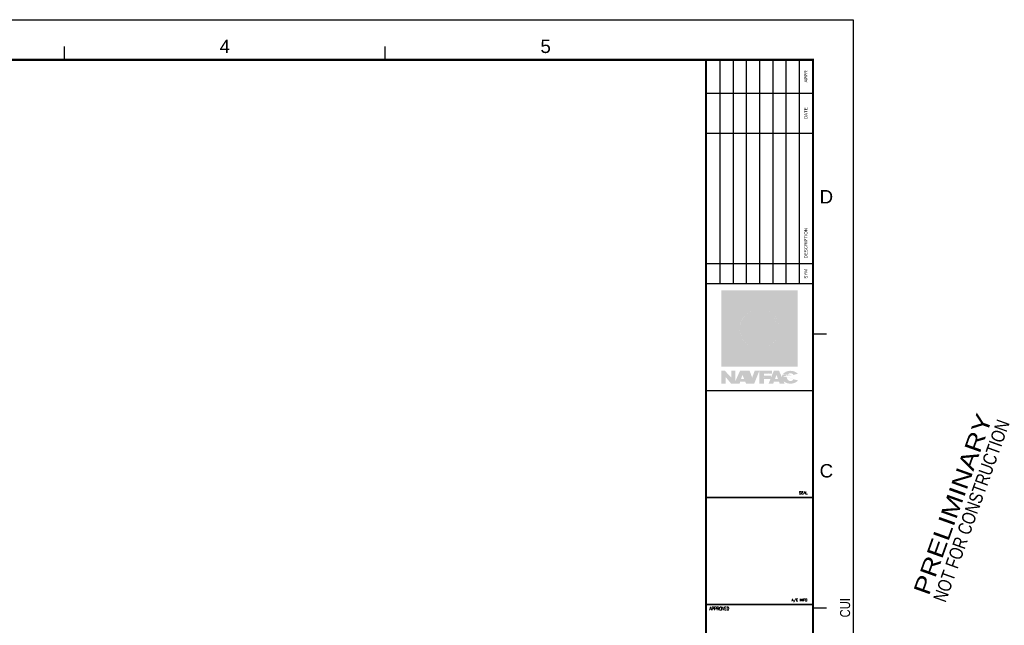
# Model space of a CAD drawing. Header units: inches. Extents: x 0 to 36.8, y 0 to 22.
# Tile 4 of 4: x 18.4 to 36.8, y 10.7 to 22. Entities that reach past the tile are written whole.
import ezdxf
from ezdxf.enums import TextEntityAlignment as Align

# ---------------------------------------------------------------- set-up
doc = ezdxf.new("R2010")
doc.units = ezdxf.units.IN
doc.header["$MEASUREMENT"] = 0
for name, color, linetype in [('G-ANNO-TTLB', 7, 'Continuous'), ('G-ANNO-TTLB-LABL', 2, 'Continuous'), ('G-ANNO-TTLB-SEAL', 150, 'Continuous')]:
    doc.layers.add(name, color=color, linetype=linetype)
doc.layers.add('G-ANNO-TTLB-CUI', color=1, linetype='Continuous', lineweight=0)
doc.layers.add('G-ANNO-TTLB-NPLT', color=2, linetype='Continuous', plot=False)
doc.layers.add('G-ANNO-TTLB-PRLM', color=251, linetype='Continuous', plot=False)
doc.styles.add('ROMANS', font='ROMANS.shx', dxfattribs={"width": 0.8})
doc.styles.add('Stamp', font='swissk.ttf', dxfattribs={"width": 0.8})
doc.styles.add('Text', font='arial.ttf', dxfattribs={"width": 0.8})

# ---------------------------------------------------------------- blocks, each defined once
blk = doc.blocks.new('NAVFAC')
at = {"layer": 'G-ANNO-TTLB-SEAL'}
h = blk.add_hatch(color=140, dxfattribs=at)
h.paths.add_polyline_path([(0.325, 0.485), (1.675, 0.485), (1.675, 1.835), (0.325, 1.835)], flags=16)
h.paths.add_polyline_path([(0.285, 0.445), (1.715, 0.445), (1.715, 1.875), (0.285, 1.875)])
edge = h.paths.add_edge_path()
edge.add_line((0, 0.445), (2.838, 0.445))
h = blk.add_hatch(color=40, dxfattribs=at)
h.paths.add_polyline_path([(0.325, 1.53), (0.325, 1.49), (0.833, 1.49, 0.268012), (0.631, 1.18), (0.325, 1.18), (0.325, 1.14), (0.631, 1.14, 0.268012), (0.833, 0.83), (0.325, 0.83), (0.325, 0.79), (0.98, 0.79), (0.98, 0.485), (1.02, 0.485), (1.02, 0.79), (1.36, 0.79), (1.36, 0.83), (1.167, 0.83, 0.268012), (1.369, 1.14), (1.675, 1.14), (1.675, 1.18), (1.369, 1.18, 0.268012), (1.167, 1.49), (1.36, 1.49), (1.36, 1.53), (1.02, 1.53), (1.02, 1.835), (0.98, 1.835), (0.98, 1.53)])
h.paths.add_polyline_path([(0.98, 1.489), (0.98, 1.18), (0.671, 1.18, -0.37912)], flags=16)
h.paths.add_polyline_path([(1.02, 1.489, -0.37912), (1.329, 1.18), (1.02, 1.18)], flags=16)
h.paths.add_polyline_path([(0.98, 1.14), (0.671, 1.14, 0.37912), (0.98, 0.831)], flags=17)
h.paths.add_polyline_path([(1.02, 1.14), (1.02, 0.831, 0.37912), (1.329, 1.14)], flags=17)
h = blk.add_hatch(color=166, dxfattribs=at)
h.paths.add_polyline_path([(0.831, 1.6, 0.055272), (0.325, 1.726), (0.325, 1.53), (0.798, 1.53, 0.019755)])
h.paths.add_polyline_path([(0.776, 1.49), (0.325, 1.49), (0.325, 1.28, -0.049243), (0.501, 1.184, 0.071138), (0.7, 1.377, -0.013278), (0.712, 1.392, 0.029969)])
h.paths.add_polyline_path([(0.325, 1.236), (0.325, 1.18), (0.433, 1.18, 0.031281)])
h.paths.add_polyline_path([(0.433, 1.14), (0.325, 1.14), (0.325, 1.084, 0.031281)])
h.paths.add_polyline_path([(0.501, 1.136, -0.049243), (0.325, 1.04), (0.325, 0.83), (0.776, 0.83, 0.029969), (0.712, 0.928, -0.013278), (0.7, 0.943, 0.071138)])
h.paths.add_polyline_path([(0.798, 0.79), (0.325, 0.79), (0.325, 0.594, 0.055272), (0.831, 0.72, 0.019755)])
h.paths.add_polyline_path([(0.98, 0.737, -0.0711), (0.325, 0.554), (0.325, 0.485), (0.98, 0.485)])
h.paths.add_polyline_path([(0.98, 0.781), (0.98, 0.79), (0.843, 0.79, -0.015048), (0.868, 0.734, 0.012843)])
h.paths.add_polyline_path([(1.675, 1.14), (1.607, 1.14, -0.053046), (1.193, 0.844, -0.01966), (1.167, 0.83), (1.36, 0.83), (1.36, 0.79), (1.091, 0.79, -0.008244), (1.02, 0.755), (1.02, 0.485), (1.675, 0.485)])
h.paths.add_polyline_path([(1.546, 1.14), (1.369, 1.14, -0.125067), (1.315, 0.966, 0.030573)], flags=17)
h.paths.add_polyline_path([(1.329, 1.14), (1.02, 1.14), (1.02, 0.831, 0.37912)])
h.paths.add_polyline_path([(1.315, 1.354, -0.125067), (1.369, 1.18), (1.546, 1.18, 0.030573)])
h.paths.add_polyline_path([(1.172, 1.441, 0.00288), (1.149, 1.455, 0.10202), (1.02, 1.489), (1.02, 1.18), (1.329, 1.18, 0.244788)], flags=17)
h.paths.add_polyline_path([(1.675, 1.835), (1.02, 1.835), (1.02, 1.565, -0.008244), (1.091, 1.53), (1.36, 1.53), (1.36, 1.49), (1.167, 1.49, -0.01966), (1.193, 1.476, -0.053046), (1.607, 1.18), (1.675, 1.18)])
h.paths.add_polyline_path([(0.868, 1.586, -0.015048), (0.843, 1.53), (0.98, 1.53), (0.98, 1.539, 0.012843)])
h.paths.add_polyline_path([(0.641, 1.251, -0.026302), (0.561, 1.18), (0.631, 1.18, -0.048514)])
h.paths.add_polyline_path([(0.631, 1.14), (0.561, 1.14, -0.026302), (0.641, 1.069, -0.048514)])
h.paths.add_polyline_path([(0.833, 1.49), (0.822, 1.49, -0.00226), (0.818, 1.482, -0.011518)])
h.paths.add_polyline_path([(0.818, 0.838, -0.00226), (0.822, 0.83), (0.833, 0.83, -0.011518)])
h.paths.add_polyline_path([(0.98, 1.835), (0.325, 1.835), (0.325, 1.766, -0.0711), (0.98, 1.583)])
h.paths.add_polyline_path([(0.98, 1.489, 0.37912), (0.671, 1.18), (0.98, 1.18)])
h.paths.add_polyline_path([(0.98, 1.14), (0.671, 1.14, 0.37912), (0.98, 0.831)])
h = blk.add_hatch(color=143, dxfattribs=at)
h.paths.add_polyline_path([(0.325, 1.766), (0.325, 1.726, -0.055272), (0.831, 1.6, -0.019755), (0.798, 1.53), (0.843, 1.53, 0.015048), (0.868, 1.586, -0.012843), (0.98, 1.539), (0.98, 1.583, 0.0711)])
h.paths.add_polyline_path([(0.501, 1.184, 0.049243), (0.325, 1.28), (0.325, 1.236, -0.031281), (0.433, 1.18), (0.561, 1.18, 0.026302), (0.641, 1.251, -0.094574), (0.7, 1.377, -0.071138)])
h.paths.add_polyline_path([(0.325, 1.084), (0.325, 1.04, 0.049243), (0.501, 1.136, -0.071138), (0.7, 0.943, -0.094574), (0.641, 1.069, 0.026302), (0.561, 1.14), (0.433, 1.14, -0.031281)])
h.paths.add_polyline_path([(0.712, 1.392, -0.094574), (0.818, 1.482, 0.00226), (0.822, 1.49), (0.776, 1.49, -0.029969)])
h.paths.add_polyline_path([(0.776, 0.83), (0.822, 0.83, 0.00226), (0.818, 0.838, -0.094574), (0.712, 0.928, -0.029969)])
h.paths.add_polyline_path([(0.831, 0.72, -0.055272), (0.325, 0.594), (0.325, 0.554, 0.0711), (0.98, 0.737), (0.98, 0.781, -0.012843), (0.868, 0.734, 0.015048), (0.843, 0.79), (0.798, 0.79, -0.019755)])
h.paths.add_polyline_path([(1.091, 0.79), (1.02, 0.79), (1.02, 0.755, 0.008244)])
h.paths.add_polyline_path([(1.02, 1.565), (1.02, 1.53), (1.091, 1.53, 0.008244)])
h.paths.add_polyline_path([(1.546, 1.18), (1.607, 1.18, 0.053046), (1.193, 1.476, -0.118327), (1.315, 1.354, -0.030573)])
h.paths.add_polyline_path([(1.315, 0.966, -0.118327), (1.193, 0.844, 0.053046), (1.607, 1.14), (1.546, 1.14, -0.030573)])
h = blk.add_hatch(color=166, dxfattribs=at)
h.paths.add_polyline_path([(0.549, 0.37), (0.47, 0.37), (0.47, 0.246), (0.353, 0.37), (0.285, 0.37), (0.285, 0.13), (0.369, 0.13), (0.369, 0.25), (0.47, 0.13), (0.549, 0.13, -0.067631), (0.853, 0.268), (0.815, 0.37), (0.635, 0.37), (0.549, 0.178)])
h.paths.add_polyline_path([(0.656, 0.219), (0.681, 0.293), (0.711, 0.219)], flags=16)
h.paths.add_polyline_path([(0.996, 0.37), (0.909, 0.37), (0.874, 0.274, -0.019284), (0.967, 0.296)])
h.paths.add_polyline_path([(1.234, 0.37), (0.996, 0.37), (0.996, 0.302, -0.048177), (1.234, 0.32)])
h.paths.add_polyline_path([(0.932, 0.208, 0.041487), (0.748, 0.13), (0.901, 0.13)])
edge = h.paths.add_edge_path()
edge.add_line((1.083, 0.219), (1.206, 0.219))
edge.add_line((1.206, 0.219), (1.17, 0.13))
edge.add_line((1.17, 0.13), (1.258, 0.13))
edge.add_line((1.258, 0.13), (1.267, 0.164))
edge.add_line((1.267, 0.164), (1.366, 0.164))
edge.add_line((1.366, 0.164), (1.376, 0.13))
edge.add_line((1.376, 0.13), (1.47, 0.13))
edge.add_line((1.47, 0.13), (1.449, 0.178))
edge.add_ellipse((1.579, 0.25), major_axis=(-0.162, 0), ratio=0.742988, start_angle=396.8416, end_angle=450)
edge.add_ellipse((1.579, 0.25), major_axis=(-0.162, 0), ratio=0.742988, start_angle=450, end_angle=509.8272)
edge.add_line((1.718, 0.19), (1.636, 0.211))
edge.add_ellipse((1.579, 0.252), major_axis=(0, 0.0731), ratio=0.952951, start_angle=448.8755, end_angle=595.5772, ccw=False)
edge.add_arc((1.312, -0.936), 1.206, 80.5844, 84.9256)
edge.add_ellipse((1.579, 0.25), major_axis=(-0.162, 0), ratio=0.742988, start_angle=352.8017, end_angle=358.8822)
edge.add_line((1.417, 0.252), (1.411, 0.266))
edge.add_arc((1.312, -0.936), 1.206, 85.2598, 89.2852)
edge.add_line((1.327, 0.27), (1.345, 0.219))
edge.add_line((1.345, 0.219), (1.291, 0.219))
edge.add_line((1.291, 0.219), (1.31, 0.27))
edge.add_arc((1.312, -0.936), 1.206, 90.0972, 94.2112)
edge.add_line((1.223, 0.267), (1.212, 0.241))
edge.add_line((1.212, 0.241), (1.212, 0.266))
edge.add_arc((1.312, -0.936), 1.206, 94.7339, 105.153)
edge.add_line((0.996, 0.228), (0.996, 0.13))
edge.add_line((0.996, 0.13), (1.083, 0.13))
edge.add_line((1.083, 0.13), (1.083, 0.219))
h.paths.add_polyline_path([(1.366, 0.37), (1.267, 0.37), (1.246, 0.319, -0.030032), (1.394, 0.306)])
edge = h.paths.add_edge_path()
edge.add_ellipse((1.579, 0.25), major_axis=(-0.162, 0), ratio=0.742988, start_angle=212.0933, end_angle=335.5288)
edge.add_arc((1.208, -0.92), 1.24, 75.6837, 79.6232, ccw=False)
edge.add_ellipse((1.579, 0.252), major_axis=(0, 0.0731), ratio=0.952951, start_angle=304.4228, end_angle=426.2683, ccw=False)
edge.add_line((1.636, 0.293), (1.715, 0.314))
h = blk.add_hatch(color=140, dxfattribs=at)
h.paths.add_polyline_path([(0.967, 0.296, 0.019284), (0.874, 0.274), (0.862, 0.242), (0.853, 0.268, 0.067631), (0.549, 0.13), (0.627, 0.13), (0.638, 0.164), (0.734, 0.164), (0.748, 0.13, -0.041487), (0.932, 0.208)])
h.paths.add_polyline_path([(1.083, 0.314, 0.017609), (0.996, 0.302), (0.996, 0.228, -0.045493), (1.212, 0.266), (1.212, 0.277), (1.083, 0.277)])
h.paths.add_polyline_path([(1.234, 0.32, 0.030542), (1.083, 0.314), (1.234, 0.314)])
h.paths.add_polyline_path([(1.318, 0.293), (1.327, 0.27, -0.017566), (1.411, 0.266), (1.394, 0.306, 0.030032), (1.246, 0.319), (1.223, 0.267, -0.017952), (1.31, 0.27)])
edge = h.paths.add_edge_path()
edge.add_arc((1.208, -0.92), 1.24, 75.6837, 79.6232)
edge.add_ellipse((1.579, 0.25), major_axis=(-0.162, 0), ratio=0.742988, start_angle=335.5288, end_angle=352.8017)
edge.add_arc((1.312, -0.936), 1.206, 80.5844, 84.9256, ccw=False)
edge.add_ellipse((1.579, 0.252), major_axis=(0, 0.0731), ratio=0.952951, start_angle=426.2683, end_angle=448.8755, ccw=False)
at = {"layer": 'Defpoints'}
blk.add_lwpolyline([(0, 0), (2, 0), (2, 2), (0, 2)], close=True, dxfattribs=at)
blk = doc.blocks.new('NFM_SHEET_BORDER')
at = {"layer": 'Defpoints'}
blk.add_point((34, 22), dxfattribs=at)
at = {"layer": 'G-ANNO-TTLB', "color": 173}
for p, q in [((19.25, 21.25), (19.25, 21.499)), ((25.25, 21.25), (25.25, 21.499)), ((33.25, 16.125), (33.5, 16.125)), ((33.25, 11), (33.5, 11))]:
    blk.add_line(p, q, dxfattribs=at)
at = {"layer": 'G-ANNO-TTLB', "color": 6, "const_width": 0.04}
blk.add_lwpolyline([(1.25, 21.25), (33.25, 21.25), (33.25, 0.75), (1.25, 0.75)], close=True, dxfattribs=at)
blk.add_lwpolyline([(31.25, 21.25), (31.25, 0.75)], dxfattribs=at)
at = {"layer": 'G-ANNO-TTLB', "color": 3, "const_width": 0.028}
for points in [[(31.25, 15.062), (33.25, 15.062)], [(33.25, 13.062), (31.25, 13.062)], [(33.25, 11.062), (31.25, 11.062)]]:
    blk.add_lwpolyline(points, dxfattribs=at)
at = {"layer": 'G-ANNO-TTLB-LABL'}
for p, q in [((31.507, 21.25), (31.507, 17.062)), ((31.755, 21.25), (31.755, 17.062)), ((32.002, 21.25), (32.002, 17.062)), ((32.25, 21.25), (32.25, 17.062)), ((32.498, 21.25), (32.498, 17.062)), ((32.745, 21.25), (32.745, 17.062)), ((32.993, 21.25), (32.993, 17.062)), ((31.25, 20.625), (33.25, 20.625)), ((31.25, 19.875), (33.25, 19.875)), ((31.25, 17.438), (33.25, 17.438))]:
    blk.add_line(p, q, dxfattribs=at)
at = {"layer": 'G-ANNO-TTLB-LABL', "color": 3, "const_width": 0.028}
blk.add_lwpolyline([(33.25, 17.062), (31.25, 17.062)], dxfattribs=at)
at = {"layer": 'G-ANNO-TTLB-NPLT'}
blk.add_lwpolyline([(0, 0), (0, 22), (34, 22), (34, 0)], close=True, dxfattribs=at)
blk.add_blockref('NAVFAC', (31.25, 15.062))
at = {"layer": 'G-ANNO-TTLB', "color": 132, "style": 'Text'}
for s, p in [('4', (22.25, 21.5)), ('5', (28.25, 21.5)), ('D', (33.5, 18.688)), ('C', (33.5, 13.562))]:
    blk.add_text(s, height=0.25, dxfattribs=at).set_placement(p, align=Align.MIDDLE)
at = {"layer": 'G-ANNO-TTLB', "color": 1, "style": 'ROMANS'}
for s, height, p in [('SEAL', 0.0497, (32.989, 13.127)), ('A/E INFO', 0.0469, (32.851, 11.12))]:
    blk.add_text(s, height=height, rotation=0.0001, dxfattribs=at).set_placement(p)
at = {"layer": 'G-ANNO-TTLB', "color": 1, "style": 'ROMANS', "width": 0.7}
blk.add_text('APPROVED', height=0.0625, rotation=0.0001, dxfattribs=at).set_placement((31.312, 10.953))
at = {"layer": 'G-ANNO-TTLB-CUI', "color": 1, "style": 'Text', "width": 0.8}
blk.add_text('CUI', height=0.1875, rotation=90, dxfattribs=at).set_placement((34, 11), align=Align.BOTTOM_CENTER)
at = {"layer": 'G-ANNO-TTLB-LABL', "style": 'Text'}
for s, p in [('APPR', (33.116, 20.938)), ('DATE', (33.116, 20.25)), ('DESCRIPTION', (33.116, 17.819)), ('SYM', (33.116, 17.247))]:
    blk.add_text(s, height=0.0596, rotation=90.0001, dxfattribs=at).set_placement(p, align=Align.MIDDLE)

msp = doc.modelspace()

# ---------------------------------------------------------------- block references
msp.add_blockref('NFM_SHEET_BORDER', (0, 0))

# ---------------------------------------------------------------- texts
at = {"layer": 'G-ANNO-TTLB-PRLM', "style": 'Stamp'}
for s, height, width, p in [('PRELIMINARY', 0.3125, 1.2, (35.416, 11.213)), ('NOT FOR CONSTRUCTION', 0.25, 0.8, (35.728, 11.084))]:
    msp.add_text(s, height=height, rotation=70.3425, dxfattribs=dict(at, width=width)).set_placement(p)

doc.saveas('drawing.dxf')
